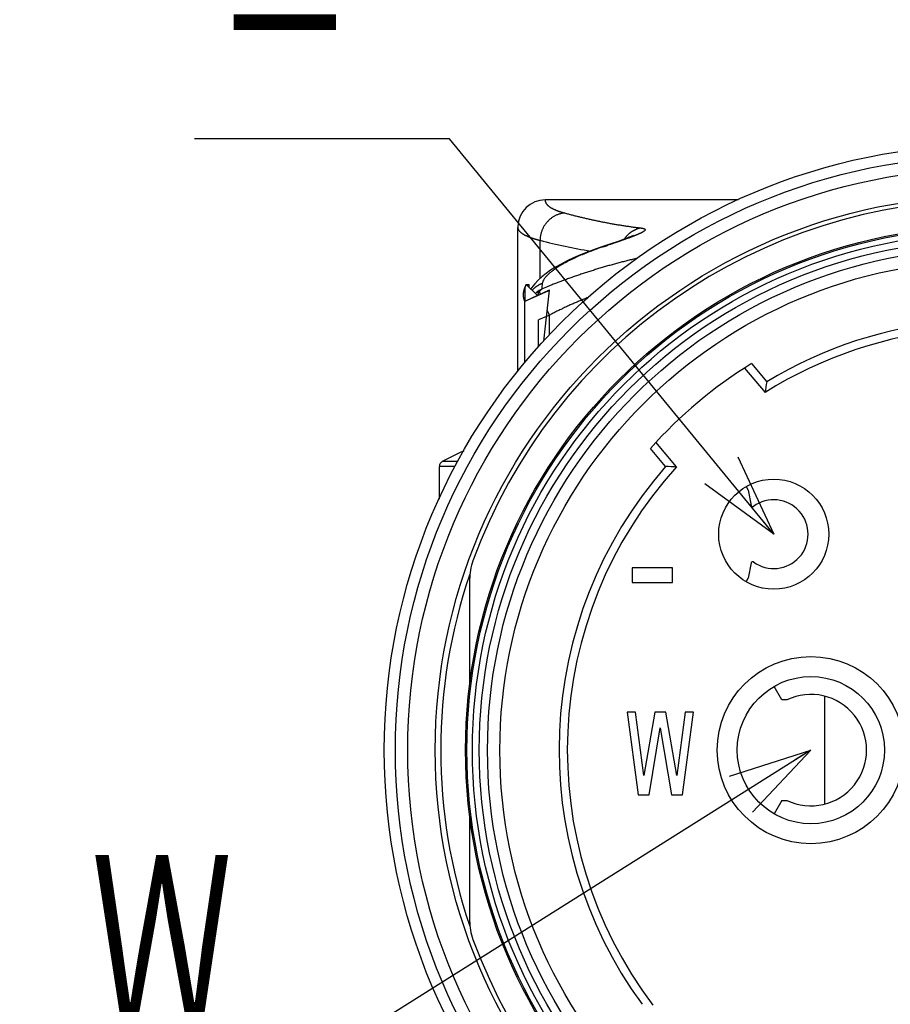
# Model space of a CAD drawing. Header units: millimetres. Extents: x 0 to 1300, y 0 to 891.
# Tile 9 of 119: x 386 to 433, y 257 to 310. Entities that reach past the tile are written whole.
import ezdxf

# ---------------------------------------------------------------- set-up
doc = ezdxf.new("R2010")
doc.units = ezdxf.units.MM
doc.header["$LTSCALE"] = 0.54643
for name, color, linetype in [('NoLayerName_001', 7, 'Continuous'), ('NoLayerName_002', 7, 'Continuous'), ('NoLayerName_003', 7, 'Continuous'), ('NoLayerName_005', 7, 'Continuous'), ('NoLayerName_006', 7, 'Continuous')]:
    doc.layers.add(name, color=color, linetype=linetype)
doc.styles.get("Standard").update_dxf_attribs({"font": 'txt', "bigfont": 'extfont2'})
doc.dimstyles.get("Standard").update_dxf_attribs({"dimtxt": 2.5, "dimasz": 2.5, "dimexe": 1, "dimexo": 1, "dimtad": 1, "dimdec": 3, "dimzin": 0, "dimdsep": 46, "dimtxsty": 'Standard', "dimcen": 2.5, "dimadec": 3, "dimazin": 0, "dimtfac": 0.75, "dimtdec": 3, "dimtmove": 0, "dimatfit": 3, "dimfxl": 1, "dimarcsym": 0})

msp = doc.modelspace()

# ---------------------------------------------------------------- linework, layer by layer
at = {"layer": 'NoLayerName_001', "color": 7, "linetype": 'Continuous', "lineweight": 25}
for p, q in [((425.454, 291.5047), (426.2828, 290.5169)), ((425.0695, 291.2629), (426.1881, 289.9298)), ((421.362, 285.8803), (420.2434, 287.2133)), ((420.7673, 285.8888), (419.9385, 286.8766)), ((408.436, 284.1198), (408.436, 285.9003))]:
    msp.add_line(p, q, dxfattribs=at)
at = {"layer": 'NoLayerName_001', "color": 8, "linetype": 'Continuous', "lineweight": 25}
for p, q in [((409.4517, 286.1623), (408.5899, 286.1623)), ((409.305, 285.9003), (408.436, 285.9003))]:
    msp.add_line(p, q, dxfattribs=at)
at = {"layer": 'NoLayerName_001', "color": 7, "linetype": 'Continuous', "lineweight": 25}
for radius in [31.725, 26.7]:
    msp.add_circle((438.436, 270.4327), radius, dxfattribs=at)
for centre, radius, start, end in [((438.436, 270.4327), 23.475, 68.82138, 121.17862), ((438.436, 270.4327), 23.025, 67.86317, 122.13683), ((438.436, 270.4327), 24.75, 121.6364, 138.3636), ((496.445, 278.8867), 71.1195, 170.588157, 171.067268), ((414.436, 275.6827), 12, 112.91743, 119.15537), ((408.736, 285.9003), 0.3, 119.15537, 180), ((438.436, 270.4327), 23.475, 138.82138, 216.17862), ((438.436, 270.4327), 23.025, 137.86317, 217.13683), ((420.0373, 214.7731), 71.1195, 88.932732, 89.411843)]:
    msp.add_arc(centre, radius, start, end, dxfattribs=at)
at = {"layer": 'NoLayerName_002', "color": 7, "linetype": 'Continuous', "lineweight": 25}
for p, q in [((418.951, 280.3783), (418.951, 279.5805)), ((421.1385, 280.3783), (418.951, 280.3783)), ((421.1385, 279.5805), (421.1385, 280.3783)), ((418.951, 279.5805), (421.1385, 279.5805)), ((418.681, 272.5027), (419.281, 268.0027)), ((419.131, 272.5027), (418.681, 272.5027)), ((419.581, 269.0559), (419.131, 272.5027)), ((420.181, 272.5027), (419.581, 269.0559)), ((420.781, 272.5027), (420.181, 272.5027)), ((421.381, 269.0559), (420.781, 272.5027)), ((421.831, 272.5027), (421.381, 269.0559)), ((421.681, 268.0027), (422.281, 272.5027)), ((422.281, 272.5027), (421.831, 272.5027)), ((419.881, 268.0027), (420.481, 271.641)), ((420.481, 271.641), (421.081, 268.0027)), ((419.281, 268.0027), (419.881, 268.0027)), ((421.081, 268.0027), (421.681, 268.0027))]:
    msp.add_line(p, q, dxfattribs=at)
for centre, radius in [((426.6627, 282.206), 3), ((428.686, 270.4327), 5.1), ((428.686, 270.4327), 4.0125)]:
    msp.add_circle(centre, radius, dxfattribs=at)
at = {"layer": 'NoLayerName_003', "color": 7, "linetype": 'Continuous', "lineweight": 25}
for p, q in [((424.7488, 300.4327), (414.211, 300.4327)), ((412.7119, 298.9813), (412.711, 298.9257)), ((412.711, 291.0634), (412.711, 298.9255)), ((417.8443, 298.0502), (417.4527, 297.9171)), ((418.1796, 298.1667), (417.8443, 298.0502)), ((417.2427, 297.8467), (416.984, 297.7581)), ((417.4527, 297.9171), (417.2427, 297.8466)), ((413.6344, 295.8565), (413.4664, 295.6412)), ((413.4664, 295.6412), (413.4233, 295.5711)), ((410.086, 279.7267), (410.086, 274.0115)), ((410.086, 266.8539), (410.086, 261.1388))]:
    msp.add_line(p, q, dxfattribs=at)
at = {"layer": 'NoLayerName_003', "color": 8, "linetype": 'Continuous', "lineweight": 25}
for p, q in [((413.9204, 298.2271), (413.9204, 296.1446)), ((417.3603, 297.8701), (417.2427, 297.8467)), ((413.9499, 295.2913), (413.8932, 295.425)), ((414.436, 294.1459), (414.3188, 294.4222)), ((414.1806, 294.0368), (413.836, 293.8894)), ((413.836, 292.3982), (413.836, 293.8894)), ((414.2817, 294.0802), (414.1806, 294.0368)), ((414.436, 293.0474), (414.436, 294.1459))]:
    msp.add_line(p, q, dxfattribs=at)
at = {"layer": 'NoLayerName_003', "color": 2, "linetype": 'Continuous', "lineweight": 25}
for p, q in [((413.1692, 295.8265), (413.7783, 295.2143)), ((413.1692, 295.8265), (413.3317, 295.8265)), ((413.3317, 295.6632), (413.3317, 295.8265)), ((414.1347, 292.7213), (414.436, 295.5057)), ((414.2161, 295.4094), (414.326, 295.4577)), ((414.326, 295.4577), (414.436, 295.5057))]:
    msp.add_line(p, q, dxfattribs=at)
at = {"layer": 'NoLayerName_003', "color": 6, "linetype": 'Continuous', "lineweight": 25}
for p in [(413.086, 295.5456), (413.7783, 295.2143)]:
    msp.add_line(p, (413.086, 294.8967), dxfattribs=at)
at = {"layer": 'NoLayerName_003', "color": 30, "linetype": 'Continuous', "lineweight": 25}
for p, q in [((413.086, 294.9023), (413.9969, 295.3123)), ((413.9969, 295.3123), (414.2439, 295.4216)), ((413.086, 291.5391), (413.086, 294.8967))]:
    msp.add_line(p, q, dxfattribs=at)
at = {"layer": 'NoLayerName_003', "color": 7, "linetype": 'Continuous', "lineweight": 25}
for points in [[(419.0227, 298.493), (419.0267, 298.4953), (419.013, 298.4883), (418.9799, 298.4726), (418.93, 298.4504), (418.8639, 298.4224), (418.7835, 298.3898), (418.689, 298.3529), (418.5815, 298.3121), (418.4608, 298.2675), (418.3269, 298.2191), (418.1796, 298.1667)], [(416.984, 297.7581), (416.544, 297.5976), (416.133, 297.4347), (415.751, 297.2697), (415.3979, 297.1032), (415.0727, 296.9353), (414.7748, 296.7661), (414.5021, 296.5947), (414.253, 296.42), (414.0261, 296.2404)], [(414.0261, 296.2404), (413.8207, 296.0542), (413.6344, 295.8565)]]:
    msp.add_lwpolyline(points, dxfattribs=at)
for radius in [33, 30.225, 28.575, 28.5]:
    msp.add_circle((438.436, 270.4327), radius, dxfattribs=at)
at = {"layer": 'NoLayerName_003', "color": 8, "linetype": 'Continuous', "lineweight": 25}
for radius in [32.4, 28.2, 27.8237, 27.3748]:
    msp.add_circle((438.436, 270.4327), radius, dxfattribs=at)
at = {"layer": 'NoLayerName_003', "color": 7, "linetype": 'Continuous', "lineweight": 25}
for centre, radius, start, end in [((438.436, 270.4327), 30, 20.13421, 159.86579), ((414.2111, 298.9328), 1.4999, 90.00043, 178.14637), ((413.086, 279.7267), 3, 159.86579, 180), ((413.0916, 261.1392), 3.0056, 180.0094, 200.12422), ((438.436, 270.4327), 30, 200.13421, 339.86579)]:
    msp.add_arc(centre, radius, start, end, dxfattribs=at)
at = {"layer": 'NoLayerName_003', "color": 8, "linetype": 'Continuous', "lineweight": 25}
for centre, radius, start, end in [((419.7462, 297.4401), 1.5028, 131.3093, 145.60125), ((421.8547, 328.684), 31.4734, 255.39849, 260.51262), ((379.1378, 412.2322), 120.5804, 288.480847, 288.609435), ((423.1625, 280.4895), 18.3235, 108.8365, 109.58706), ((423.4748, 279.5777), 19.2873, 108.48304, 108.83995), ((566.2323, 279.2637), 153.0895, 173.770844, 173.886057), ((414.5556, 294.4911), 1.4715, 135.07539, 136.45886), ((414.5541, 294.4926), 1.4693, 133.47557, 135.07543), ((414.8131, 294.0405), 1.7249, 128.33086, 131.33319), ((414.7897, 294.0718), 1.6861, 117.40712, 128.36637), ((424.807, 269.9824), 27.7696, 112.11588, 112.87223), ((436.9187, 241.1733), 57.5462, 112.997331, 113.164327), ((438.436, 270.4327), 29.925, 161.30573, 198.69492)]:
    msp.add_arc(centre, radius, start, end, dxfattribs=at)
at = {"layer": 'NoLayerName_003', "color": 2, "linetype": 'Continuous', "lineweight": 25}
msp.add_arc((437.0033, 243.6813), 56.5248, 113.77438, 114.26022, dxfattribs=at)
at = {"layer": 'NoLayerName_003', "color": 30, "linetype": 'Continuous', "lineweight": 25}
msp.add_arc((437.0714, 243.5271), 56.6934, 113.53188, 113.74384, dxfattribs=at)
at = {"layer": 'NoLayerName_003', "color": 8, "linetype": 'Continuous', "lineweight": 25}
for points, knots in [([(414.2115, 300.4327), (414.2103, 300.4215), (414.2067, 300.399), (414.2085, 300.3648), (414.2142, 300.3313), (414.2246, 300.2988), (414.2385, 300.2677), (414.2554, 300.2382), (414.2747, 300.2103), (414.296, 300.1839), (414.319, 300.1589), (414.3432, 300.1352), (414.3685, 300.1127), (414.3947, 300.0912), (414.4217, 300.0708), (414.4493, 300.0511), (414.4774, 300.0323), (414.506, 300.0141), (414.535, 299.9967), (414.5644, 299.98), (414.5942, 299.9638), (414.6243, 299.9483), (414.6547, 299.9333), (414.6854, 299.9188), (414.7163, 299.9047), (414.7474, 299.8911), (414.7787, 299.8779), (414.8101, 299.8651), (414.8416, 299.8526), (414.8732, 299.8404), (414.9049, 299.8286), (414.9368, 299.817), (414.9687, 299.8058), (415.0007, 299.7949), (415.0328, 299.7842), (415.065, 299.7738), (415.0973, 299.7637), (415.1297, 299.7539), (415.1621, 299.7442), (415.1838, 299.738), (415.1946, 299.7349)], [0, 0, 0, 0, 0.0339135, 0.0679797, 0.1020138, 0.1359553, 0.1699289, 0.2039005, 0.2377987, 0.2716926, 0.3056018, 0.3394868, 0.3733458, 0.4072049, 0.4410694, 0.4749255, 0.5087639, 0.5425983, 0.5764406, 0.610299, 0.6441781, 0.6780794, 0.712001, 0.7459387, 0.7798854, 0.8138317, 0.8477664, 0.88168, 0.9155742, 0.9494521, 0.9833169, 1.0171712, 1.0510173, 1.0848572, 1.1186924, 1.1525245, 1.1863544, 1.2201829, 1.2540105, 1.2878375, 1.2878375, 1.2878375, 1.2878375]), ([(415.2598, 299.7167), (415.2357, 299.7138), (415.1875, 299.709), (415.1157, 299.6962), (415.0446, 299.68), (414.9742, 299.6601), (414.905, 299.6367), (414.8369, 299.6097), (414.7704, 299.5793), (414.7055, 299.5455), (414.6425, 299.5085), (414.5815, 299.4685), (414.5225, 299.4255), (414.4657, 299.3796), (414.4112, 299.3311), (414.3592, 299.28), (414.3096, 299.2264), (414.2627, 299.1706), (414.2185, 299.1126), (414.177, 299.0526), (414.1384, 298.9907), (414.1027, 298.927), (414.0701, 298.8617), (414.0404, 298.795), (414.014, 298.7268), (413.9907, 298.6576), (413.9707, 298.5873), (413.9539, 298.5162), (413.9403, 298.4444), (413.9302, 298.3722), (413.9231, 298.2998), (413.9216, 298.2513), (413.9204, 298.2271)], [0, 0, 0, 0, 0.0726518, 0.1454719, 0.218433, 0.2915001, 0.3646334, 0.4377899, 0.510926, 0.584003, 0.6570233, 0.7300085, 0.8029731, 0.8759252, 0.9488679, 1.0218001, 1.0947183, 1.1676235, 1.2405282, 1.3134425, 1.3863737, 1.4593273, 1.5323072, 1.6053179, 1.6783632, 1.7514328, 1.8245024, 1.8975442, 1.970529, 2.0434271, 2.11621, 2.1888514, 2.1888514, 2.1888514, 2.1888514]), ([(415.1946, 299.7349), (415.2055, 299.7318), (415.2271, 299.7256), (415.2489, 299.7197), (415.2598, 299.7167)], [0, 0, 0, 0, 0.033826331, 0.067651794, 0.067651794, 0.067651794, 0.067651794]), ([(415.2598, 299.7167), (415.3281, 299.6983), (415.4648, 299.6613), (415.6703, 299.6078), (415.8761, 299.5555), (416.0823, 299.5047), (416.2889, 299.4554), (416.4958, 299.4075), (416.7032, 299.3611), (416.9108, 299.3163), (417.1189, 299.2729), (417.3272, 299.231), (417.5358, 299.1907), (417.7448, 299.1519), (417.954, 299.1146), (418.1634, 299.079), (418.3732, 299.0448), (418.5831, 299.0123), (418.7933, 298.9813), (419.0037, 298.952), (419.2143, 298.9242), (419.3548, 298.9071), (419.4251, 298.8984)], [0, 0, 0, 0, 0.2123475, 0.4246939, 0.6370469, 0.8494145, 1.061805, 1.2742251, 1.4866721, 1.6991404, 1.911625, 2.1241207, 2.3366227, 2.5491262, 2.7616266, 2.9741195, 3.1866008, 3.3990664, 3.6115124, 3.8239353, 4.0363315, 4.2486979, 4.2486979, 4.2486979, 4.2486979]), ([(412.711, 298.9255), (412.7111, 298.9235), (412.7111, 298.9193), (412.7114, 298.9131), (412.7118, 298.9069), (412.7124, 298.9007), (412.7132, 298.8946), (412.7142, 298.8884), (412.7153, 298.8823), (412.7166, 298.8762), (412.718, 298.8702), (412.7196, 298.8641), (412.7214, 298.8581), (412.7233, 298.8522), (412.7253, 298.8463), (412.7275, 298.8404), (412.7298, 298.8346), (412.7322, 298.8288), (412.7347, 298.8231), (412.7374, 298.8175), (412.7402, 298.8119), (412.7421, 298.8083), (412.7431, 298.8064)], [0, 0, 0, 0, 0.00620383, 0.01240914, 0.01861676, 0.02482744, 0.03104197, 0.03726112, 0.04348546, 0.04971524, 0.05595038, 0.06219047, 0.06843481, 0.07468244, 0.08093211, 0.08718234, 0.09343143, 0.09967745, 0.10591827, 0.11215158, 0.11837491, 0.1245856, 0.1245856, 0.1245856, 0.1245856]), ([(412.7431, 298.8064), (412.7508, 298.7938), (412.7654, 298.7678), (412.7935, 298.7328), (412.8242, 298.7), (412.8574, 298.6695), (412.8922, 298.641), (412.9282, 298.6141), (412.9652, 298.5889), (413.003, 298.5652), (413.0415, 298.5428), (413.0807, 298.5215), (413.1204, 298.5012), (413.1605, 298.4817), (413.2009, 298.463), (413.2417, 298.445), (413.2828, 298.4277), (413.3242, 298.411), (413.3658, 298.3949), (413.4077, 298.3794), (413.4497, 298.3644), (413.4919, 298.3499), (413.5343, 298.3359), (413.5768, 298.3223), (413.6194, 298.3091), (413.6621, 298.2963), (413.7049, 298.2839), (413.7478, 298.2719), (413.7909, 298.2602), (413.834, 298.2489), (413.8772, 298.2378), (413.906, 298.2307), (413.9204, 298.2271)], [0, 0, 0, 0, 0.0445162, 0.089187, 0.1341368, 0.1792734, 0.2243437, 0.2691876, 0.3138794, 0.3584888, 0.4030635, 0.4476307, 0.4922009, 0.5367728, 0.581351, 0.6259402, 0.6705427, 0.7151583, 0.7597843, 0.804416, 0.8490466, 0.893668, 0.9382777, 0.9828785, 1.0274731, 1.0720634, 1.1166508, 1.1612362, 1.20582, 1.2504023, 1.2949824, 1.3395595, 1.3395595, 1.3395595, 1.3395595]), ([(419.2221, 298.5336), (419.2159, 298.531), (419.2036, 298.5258), (419.1851, 298.5181), (419.1666, 298.5105), (419.148, 298.5029), (419.1295, 298.4954), (419.1109, 298.4879), (419.0923, 298.4805), (419.0737, 298.4731), (419.055, 298.4657), (419.0364, 298.4584), (419.0177, 298.4511), (418.9928, 298.4414), (418.9617, 298.4294), (418.9242, 298.4152), (418.8867, 298.401), (418.8492, 298.3869), (418.8117, 298.3729), (418.7741, 298.359), (418.7365, 298.3452), (418.6926, 298.3292), (418.6612, 298.3178), (418.6423, 298.311)], [0, 0, 0, 0, 0.0200381, 0.04007522, 0.06011153, 0.08014719, 0.10018235, 0.12021712, 0.1402516, 0.1602859, 0.18032008, 0.2003542, 0.22038831, 0.24042243, 0.28049078, 0.32055933, 0.36062815, 0.40069728, 0.44076668, 0.48083627, 0.52090592, 0.56097543, 0.62107892, 0.62107892, 0.62107892, 0.62107892]), ([(419.4251, 298.8984), (419.4128, 298.8959), (419.3882, 298.8912), (419.3515, 298.8825), (419.3151, 298.8731), (419.2789, 298.8625), (419.243, 298.851), (419.2074, 298.8385), (419.172, 298.825), (419.1371, 298.8105), (419.1024, 298.7951), (419.0682, 298.7788), (419.0344, 298.7615), (419.001, 298.7434), (418.9681, 298.7244), (418.9358, 298.7046), (418.904, 298.684), (418.8727, 298.6625), (418.8421, 298.6403), (418.8121, 298.6173), (418.7827, 298.5936), (418.7637, 298.5771), (418.7542, 298.569)], [0, 0, 0, 0, 0.03761607, 0.0752344, 0.11286936, 0.15053548, 0.18824739, 0.22601599, 0.26383764, 0.30170474, 0.33960895, 0.37754134, 0.41549248, 0.45345253, 0.49141132, 0.52935849, 0.56728354, 0.60517595, 0.64302527, 0.6808212, 0.71855372, 0.75621315, 0.75621315, 0.75621315, 0.75621315]), ([(419.4251, 298.8984), (419.4317, 298.8976), (419.445, 298.896), (419.4649, 298.8933), (419.4848, 298.8902), (419.5046, 298.8868), (419.5242, 298.8828), (419.5437, 298.8782), (419.5631, 298.8729), (419.5821, 298.8669), (419.6009, 298.8597), (419.619, 298.8509), (419.6361, 298.84), (419.6494, 298.8244), (419.6556, 298.8042), (419.6498, 298.7841), (419.6392, 298.7669), (419.6258, 298.7518), (419.6111, 298.7382), (419.5956, 298.7254), (419.5795, 298.7135), (419.5629, 298.7022), (419.5461, 298.6914), (419.5289, 298.681), (419.5116, 298.6709), (419.4941, 298.6612), (419.4765, 298.6516), (419.4587, 298.6423), (419.4409, 298.6332), (419.423, 298.6242), (419.405, 298.6154), (419.3869, 298.6068), (419.3688, 298.5982), (419.3506, 298.5898), (419.3324, 298.5815), (419.3141, 298.5733), (419.2958, 298.5652), (419.2774, 298.5572), (419.259, 298.5492), (419.2406, 298.5414), (419.2282, 298.5362), (419.2221, 298.5336)], [0, 0, 0, 0, 0.02005937, 0.04015118, 0.06025147, 0.08034119, 0.1004077, 0.12044635, 0.14046212, 0.1604701, 0.18049803, 0.20064655, 0.22081662, 0.24098767, 0.26105393, 0.28110804, 0.30146778, 0.32150002, 0.34152264, 0.36156629, 0.3816312, 0.40168623, 0.42172627, 0.44176222, 0.46179791, 0.48183315, 0.5018692, 0.52190653, 0.54194435, 0.56198106, 0.58201664, 0.60205193, 0.6220876, 0.64212406, 0.66216155, 0.68220012, 0.70223965, 0.72227986, 0.74232033, 0.76236052, 0.78239978, 0.78239978, 0.78239978, 0.78239978]), ([(418.6423, 298.311), (418.6253, 298.3049), (418.5913, 298.2926), (418.5232, 298.2683), (418.4379, 298.238), (418.3355, 298.2021), (418.2331, 298.1664), (418.1305, 298.1309), (418.0108, 298.0898), (417.8738, 298.0431), (417.7368, 297.9966), (417.6511, 297.9678), (417.6168, 297.9562)], [0, 0, 0, 0, 0.0542582, 0.1085165, 0.2170333, 0.32555, 0.4340668, 0.5425838, 0.6511012, 0.8138778, 0.9766543, 1.0851712, 1.0851712, 1.0851712, 1.0851712]), ([(417.0198, 297.7527), (416.9915, 297.7425), (416.9349, 297.7224), (416.8503, 297.6915), (416.7658, 297.6601), (416.6814, 297.6283), (416.5973, 297.596), (416.5133, 297.5632), (416.4296, 297.5299), (416.346, 297.4961), (416.2627, 297.4617), (416.1796, 297.4267), (416.0968, 297.3911), (416.0142, 297.355), (415.9319, 297.3182), (415.8498, 297.2808), (415.768, 297.2427), (415.6865, 297.204), (415.6053, 297.1645), (415.5246, 297.1243), (415.4442, 297.0832), (415.3644, 297.0413), (415.285, 296.9985), (415.2062, 296.9547), (415.128, 296.9098), (415.0504, 296.864), (414.9734, 296.817), (414.8972, 296.7689), (414.8218, 296.7196), (414.7472, 296.669), (414.6736, 296.6169), (414.6012, 296.5631), (414.5301, 296.5076), (414.4606, 296.4502), (414.3929, 296.3905), (414.3275, 296.3284), (414.2648, 296.2636), (414.2057, 296.1955), (414.1504, 296.1237), (414.1207, 296.0711), (414.1049, 296.0453)], [0, 0, 0, 0, 0.0901141, 0.1802323, 0.2703538, 0.3604781, 0.450605, 0.5407346, 0.6308672, 0.7210037, 0.8111451, 0.9012931, 0.9914493, 1.081616, 1.1717959, 1.261992, 1.3522074, 1.4424382, 1.5326742, 1.6229067, 1.7131287, 1.803335, 1.8935224, 1.9836899, 2.0738386, 2.163972, 2.2540962, 2.34422, 2.434352, 2.5244879, 2.6146255, 2.7047751, 2.7949608, 2.8851879, 2.9753949, 3.0655479, 3.1556649, 3.2457702, 3.3359905, 3.426822, 3.426822, 3.426822, 3.426822]), ([(419.2126, 297.2451), (419.1299, 297.2255), (418.9643, 297.1867), (418.7167, 297.1257), (418.4695, 297.0629), (418.2227, 296.998), (417.9765, 296.9313), (417.7308, 296.8627), (417.4856, 296.7922), (417.2409, 296.7198), (416.9967, 296.6458), (416.7531, 296.5699), (416.51, 296.4923), (416.2675, 296.413), (416.0256, 296.3318), (415.7843, 296.2487), (415.5437, 296.1637), (415.3039, 296.0768), (415.0647, 295.988), (414.8264, 295.8971), (414.5888, 295.8044), (414.4311, 295.7405), (414.3522, 295.7089)], [0, 0, 0, 0, 0.2550553, 0.5101188, 0.7651936, 1.0202818, 1.275385, 1.5305037, 1.7856378, 2.0407864, 2.2959478, 2.5511194, 2.8062957, 3.0614706, 3.3166387, 3.5717957, 3.8269384, 4.0820645, 4.3371728, 4.5922631, 4.8473366, 5.1023953, 5.1023953, 5.1023953, 5.1023953]), ([(414.0467, 295.8747), (414.0344, 295.8698), (414.0096, 295.8604), (413.9731, 295.8447), (413.9368, 295.8281), (413.901, 295.8106), (413.8656, 295.7921), (413.8307, 295.7726), (413.7962, 295.7523), (413.7623, 295.731), (413.729, 295.7089), (413.6963, 295.6859), (413.6642, 295.6621), (413.6328, 295.6375), (413.6021, 295.6121), (413.5721, 295.586), (413.5528, 295.5678), (413.5431, 295.5589)], [0, 0, 0, 0, 0.03967241, 0.0794332, 0.11926997, 0.15916966, 0.19911873, 0.23910326, 0.27910909, 0.31912187, 0.35912725, 0.39911095, 0.43905889, 0.47895729, 0.51879281, 0.55855263, 0.59822463, 0.59822463, 0.59822463, 0.59822463]), ([(414.1049, 296.0453), (414.0924, 296.0176), (414.0619, 295.9645), (414.0536, 295.9039), (414.0467, 295.8747)], [0, 0, 0, 0, 0.09108673, 0.18111423, 0.18111423, 0.18111423, 0.18111423]), ([(413.7432, 295.3938), (413.7455, 295.3948), (413.7502, 295.3968), (413.7574, 295.3997), (413.7646, 295.4024), (413.7718, 295.4049), (413.7792, 295.4073), (413.7865, 295.4095), (413.794, 295.4115), (413.8014, 295.4135), (413.809, 295.4152), (413.8165, 295.4168), (413.8241, 295.4183), (413.8317, 295.4196), (413.8394, 295.4208), (413.847, 295.4218), (413.8547, 295.4227), (413.8624, 295.4234), (413.8701, 295.424), (413.8778, 295.4245), (413.8855, 295.4249), (413.8906, 295.425), (413.8932, 295.4251)], [0, 0, 0, 0, 0.00769062, 0.01538222, 0.02307585, 0.03077243, 0.03847276, 0.04617738, 0.05388644, 0.06159988, 0.06931739, 0.07703853, 0.08476264, 0.0924889, 0.10021633, 0.10794379, 0.11567, 0.12339353, 0.13111283, 0.13882622, 0.1465319, 0.15422798, 0.15422798, 0.15422798, 0.15422798]), ([(413.8004, 295.2254), (413.8013, 295.2281), (413.8031, 295.2334), (413.8059, 295.2413), (413.8088, 295.2492), (413.8117, 295.2571), (413.8146, 295.2649), (413.8177, 295.2728), (413.8208, 295.2806), (413.8239, 295.2884), (413.8271, 295.2961), (413.8304, 295.3039), (413.8337, 295.3116), (413.8371, 295.3193), (413.8406, 295.3269), (413.8442, 295.3345), (413.8466, 295.3396), (413.8478, 295.3421)], [0, 0, 0, 0, 0.00839729, 0.01679661, 0.02519756, 0.03359976, 0.04200283, 0.05040644, 0.05881026, 0.06721399, 0.07561737, 0.08402014, 0.09242207, 0.10082298, 0.10922268, 0.11762103, 0.12601791, 0.12601791, 0.12601791, 0.12601791]), ([(413.8478, 295.3421), (413.8487, 295.344), (413.8505, 295.3478), (413.8533, 295.3534), (413.8561, 295.3591), (413.859, 295.3647), (413.8619, 295.3703), (413.8648, 295.3758), (413.8678, 295.3814), (413.8709, 295.3869), (413.8739, 295.3924), (413.877, 295.3979), (413.8802, 295.4034), (413.8834, 295.4088), (413.8866, 295.4142), (413.8899, 295.4196), (413.8921, 295.4232), (413.8932, 295.4249)], [0, 0, 0, 0, 0.006299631, 0.012600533, 0.018902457, 0.02520517, 0.031508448, 0.037812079, 0.044115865, 0.050419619, 0.056723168, 0.063026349, 0.069329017, 0.075631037, 0.08193229, 0.088232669, 0.094532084, 0.094532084, 0.094532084, 0.094532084]), ([(413.8932, 295.4251), (413.8948, 295.4277), (413.8981, 295.4331), (413.9032, 295.4409), (413.9083, 295.4488), (413.9136, 295.4565), (413.919, 295.4642), (413.9245, 295.4719), (413.9302, 295.4794), (413.9359, 295.4869), (413.9418, 295.4942), (413.9477, 295.5015), (413.9538, 295.5087), (413.96, 295.5158), (413.9663, 295.5228), (413.9727, 295.5297), (413.9793, 295.5365), (413.9859, 295.5432), (413.9926, 295.5497), (413.9995, 295.5561), (414.0065, 295.5625), (414.0112, 295.5666), (414.0136, 295.5686)], [0, 0, 0, 0, 0.0093875, 0.01877439, 0.02816247, 0.03755365, 0.04694994, 0.05635316, 0.0657628, 0.07517734, 0.08459532, 0.09401539, 0.10343629, 0.11285686, 0.12227607, 0.13169299, 0.14110682, 0.15051687, 0.1599226, 0.16932361, 0.17871961, 0.1881105, 0.1881105, 0.1881105, 0.1881105]), ([(416.5247, 295.1036), (416.4891, 295.0893), (416.4179, 295.061), (416.3114, 295.0178), (416.2052, 294.9741), (416.0991, 294.9298), (415.9933, 294.885), (415.8876, 294.8397), (415.7822, 294.7939), (415.6771, 294.7474), (415.5721, 294.7005), (415.4675, 294.6529), (415.3631, 294.6048), (415.2589, 294.5562), (415.155, 294.507), (415.0514, 294.4572), (414.9481, 294.4068), (414.845, 294.3558), (414.7423, 294.3043), (414.6399, 294.2521), (414.5378, 294.1994), (414.47, 294.1637), (414.436, 294.1459)], [0, 0, 0, 0, 0.1149134, 0.2298262, 0.3447411, 0.4596612, 0.5745895, 0.6895277, 0.8044745, 0.9194279, 1.0343859, 1.1493469, 1.2643091, 1.3792711, 1.4942313, 1.6091886, 1.7241418, 1.8390897, 1.9540314, 2.0689662, 2.1838933, 2.2988122, 2.2988122, 2.2988122, 2.2988122])]:
    msp.add_open_spline(points, degree=3, knots=knots, dxfattribs=at)
at = {"layer": 'NoLayerName_003', "color": 6, "linetype": 'Continuous', "lineweight": 25}
msp.add_open_spline([(413.1692, 295.8265), (413.1669, 295.8222), (413.1623, 295.8135), (413.1556, 295.8004), (413.1491, 295.7872), (413.1428, 295.7739), (413.1367, 295.7605), (413.1309, 295.7469), (413.1254, 295.7331), (413.1201, 295.7192), (413.1151, 295.7052), (413.1104, 295.6911), (413.1061, 295.6769), (413.1021, 295.6625), (413.0985, 295.6481), (413.0953, 295.6336), (413.0925, 295.619), (413.0902, 295.6044), (413.0884, 295.5898), (413.0871, 295.5751), (413.0862, 295.5604), (413.0861, 295.5505), (413.086, 295.5456)], degree=3, knots=[0, 0, 0, 0, 0.01471513, 0.0294224, 0.04413237, 0.05885624, 0.07360584, 0.08839347, 0.10322207, 0.1180805, 0.13295739, 0.14784246, 0.16272665, 0.17760218, 0.19246269, 0.20730337, 0.22212106, 0.23691442, 0.25168401, 0.2664325, 0.28116474, 0.29588793, 0.29588793, 0.29588793, 0.29588793], dxfattribs=at)
at = {"layer": 'NoLayerName_003', "color": 30, "linetype": 'Continuous', "lineweight": 25}
for points, knots in [([(413.1692, 295.8265), (413.1671, 295.8226), (413.163, 295.8149), (413.1568, 295.8033), (413.1508, 295.7917), (413.145, 295.7802), (413.1392, 295.7687), (413.1336, 295.7572), (413.128, 295.7458), (413.1226, 295.7343), (413.1174, 295.7229), (413.1122, 295.7116), (413.1072, 295.7002), (413.1022, 295.6889), (413.0974, 295.6776), (413.0927, 295.6664), (413.0897, 295.6589), (413.0882, 295.6551)], [0, 0, 0, 0, 0.0131958, 0.0263098, 0.03934264, 0.05229498, 0.06516749, 0.07796085, 0.09067576, 0.10331292, 0.11587306, 0.12835691, 0.14076522, 0.15309876, 0.16535829, 0.17754461, 0.18965853, 0.18965853, 0.18965853, 0.18965853]), ([(413.0128, 295.3841), (413.0122, 295.3795), (413.0109, 295.3702), (413.0092, 295.3563), (413.0077, 295.3425), (413.0064, 295.3287), (413.0053, 295.3149), (413.0045, 295.3012), (413.0038, 295.2876), (413.0034, 295.274), (413.0031, 295.2605), (413.0031, 295.247), (413.0033, 295.2336), (413.0037, 295.2202), (413.0044, 295.2069), (413.0052, 295.1936), (413.0059, 295.1848), (413.0063, 295.1804)], [0, 0, 0, 0, 0.01407572, 0.02807261, 0.04199364, 0.05584186, 0.06962033, 0.0833322, 0.09698063, 0.11056884, 0.1241001, 0.1375777, 0.15100498, 0.16438533, 0.17772216, 0.19101892, 0.20427909, 0.20427909, 0.20427909, 0.20427909]), ([(413.0447, 295.5298), (413.0438, 295.5265), (413.0419, 295.5199), (413.0392, 295.5101), (413.0366, 295.5003), (413.034, 295.4904), (413.0316, 295.4807), (413.0293, 295.4709), (413.0271, 295.4612), (413.0249, 295.4514), (413.0229, 295.4417), (413.021, 295.4321), (413.0192, 295.4224), (413.0174, 295.4128), (413.0158, 295.4032), (413.0143, 295.3937), (413.0133, 295.3873), (413.0128, 295.3841)], [0, 0, 0, 0, 0.01027645, 0.02050299, 0.03068037, 0.0408094, 0.05089086, 0.06092556, 0.07091431, 0.08085795, 0.09075731, 0.10061326, 0.11042664, 0.12019834, 0.12992924, 0.13962023, 0.14927223, 0.14927223, 0.14927223, 0.14927223]), ([(413.0882, 295.6551), (413.0871, 295.6523), (413.0848, 295.6467), (413.0815, 295.6382), (413.0783, 295.6298), (413.0751, 295.6214), (413.072, 295.613), (413.0689, 295.6046), (413.066, 295.5962), (413.0631, 295.5878), (413.0603, 295.5795), (413.0575, 295.5712), (413.0548, 295.5629), (413.0522, 295.5546), (413.0496, 295.5463), (413.0471, 295.5381), (413.0455, 295.5326), (413.0447, 295.5298)], [0, 0, 0, 0, 0.00912028, 0.01819991, 0.02723927, 0.03623873, 0.04519865, 0.05411943, 0.06300144, 0.07184508, 0.08065073, 0.08941882, 0.09814972, 0.10684387, 0.11550168, 0.12412356, 0.13270994, 0.13270994, 0.13270994, 0.13270994]), ([(413.0063, 295.1804), (413.007, 295.1738), (413.0082, 295.1607), (413.0106, 295.141), (413.0136, 295.1215), (413.017, 295.1022), (413.0209, 295.0829), (413.0252, 295.0637), (413.0301, 295.0447), (413.0354, 295.0258), (413.0412, 295.007), (413.0474, 294.9883), (413.0542, 294.9697), (413.0614, 294.9513), (413.0691, 294.9329), (413.0773, 294.9147), (413.0832, 294.9027), (413.086, 294.8967)], [0, 0, 0, 0, 0.01982905, 0.03959563, 0.05931179, 0.0789897, 0.09864157, 0.1182797, 0.13791638, 0.15756393, 0.17723461, 0.19694069, 0.21669433, 0.23650762, 0.25639254, 0.27636095, 0.29642455, 0.29642455, 0.29642455, 0.29642455])]:
    msp.add_open_spline(points, degree=3, knots=knots, dxfattribs=at)
at = {"layer": 'NoLayerName_005', "color": 7, "linetype": 'Continuous', "lineweight": 25}
for p, q in [((425.1652, 284.7998), (425.2771, 284.606)), ((425.2771, 284.606), (425.4394, 283.7668)), ((425.4394, 280.6453), (425.2771, 279.806)), ((425.1652, 279.6123), (425.2771, 279.806)), ((427.1055, 273.1702), (426.6832, 273.9018)), ((427.3698, 273.1702), (427.1055, 273.1702)), ((427.1055, 267.6952), (426.6832, 266.9636)), ((427.1055, 267.6952), (427.3698, 267.6952))]:
    msp.add_line(p, q, dxfattribs=at)
for centre, radius, start, end in [((426.6627, 282.206), 1.875, 233.87107, 126.12893), ((425.513, 283.781), 0.075, 190.94374, 306.12893), ((425.513, 280.631), 0.075, 53.87107, 169.05626), ((428.686, 270.4327), 3.0375, 244.32082, 115.67918)]:
    msp.add_arc(centre, radius, start, end, dxfattribs=at)
at = {"layer": 'NoLayerName_006', "color": 8, "linetype": 'Continuous', "lineweight": 25}
msp.add_line((429.436, 273.3738), (429.436, 267.4916), dxfattribs=at)

# ---------------------------------------------------------------- texts
at = {"layer": 'NoLayerName_001', "color": 3, "linetype": 'Continuous', "lineweight": 13, "char_height": 10.5, "attachment_point": 9, "line_spacing_factor": 0.771429}
for s, insert in [('\\A1;\\W0.6667;－', (403.8619, 304.3817)), ('\\A1;\\W0.6667;Ｗ', (397.1591, 254.4392))]:
    msp.add_mtext(s, dxfattribs=dict(at, insert=insert))

# ---------------------------------------------------------------- leaders
at = {"layer": 'NoLayerName_001', "color": 3, "linetype": 'Continuous', "lineweight": 13, "annotation_type": 0, "has_hookline": 1, "hookline_direction": 1}
for points, text_width in [([(426.6627, 282.206), (408.9869, 303.7567), (404.4869, 303.7567)], 8.7714), ([(428.686, 270.4327), (402.2841, 253.8142), (397.7841, 253.8142)], 11.5996), ([(438.436, 260.6827), (406.5565, 226.5417), (402.0565, 226.5417)], 15.2328)]:
    msp.add_leader(points, dimstyle='Standard', override={"dimtxt": 10.5, "dimasz": 4.5, "dimldrblk": 'OPEN30'}, dxfattribs=dict(at, text_width=text_width))

doc.saveas('drawing.dxf')
